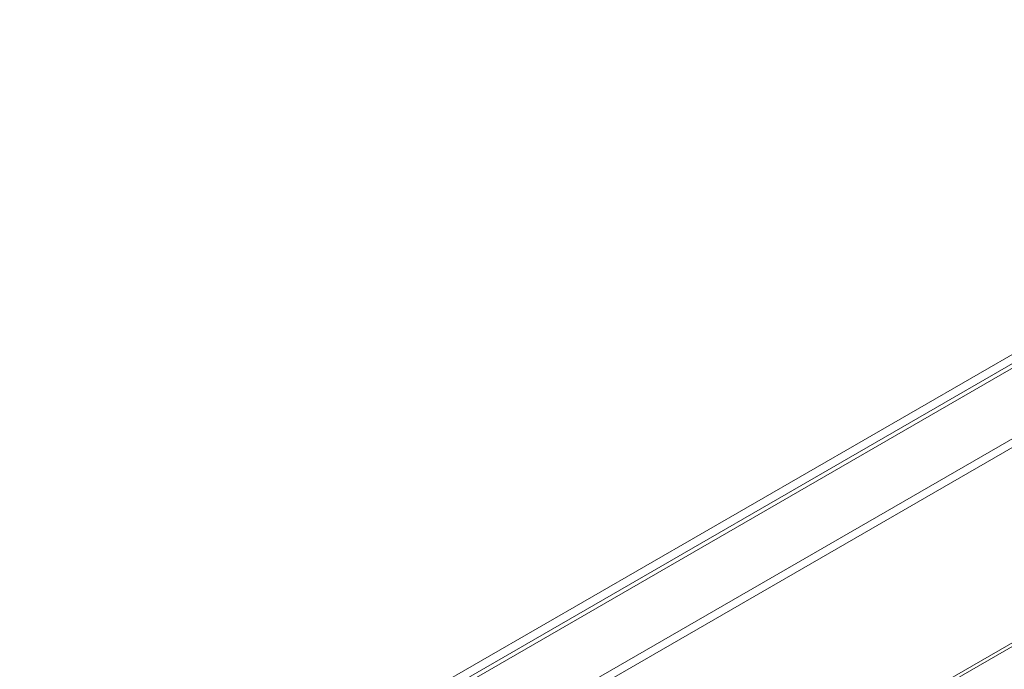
# Model space of a CAD drawing. Header units: millimetres. Extents: x 11 to 1665, y 44 to 957.
# Tile 51 of 69: x 1326 to 1455, y 506 to 591. Entities that reach past the tile are written whole.
import ezdxf

# ---------------------------------------------------------------- set-up
doc = ezdxf.new("R2010")
doc.units = ezdxf.units.MM
doc.header["$MEASUREMENT"] = 0
doc.layers.get('0').update_dxf_attribs({"lineweight": 25})

msp = doc.modelspace()

# ---------------------------------------------------------------- linework, layer by layer
at = {"color": 0, "linetype": 'Continuous', "lineweight": 0, "extrusion": (-5.55112e-17, 0.816497, 0.57735)}
for p, q in [((1633.554, 647.775), (1326.245, 470.35)), ((1623.286, 643.66), (1333.372, 476.279)), ((1624.036, 642.869), (1334.122, 475.487)), ((1335.084, 465.084), (1642.676, 642.672)), ((1640.696, 642.672), (1335.084, 466.227)), ((1663.688, 629.269), (1356.096, 451.681)), ((1663.889, 628.908), (1356.297, 451.32))]:
    msp.add_line(p, q, dxfattribs=at)

doc.saveas('drawing.dxf')
